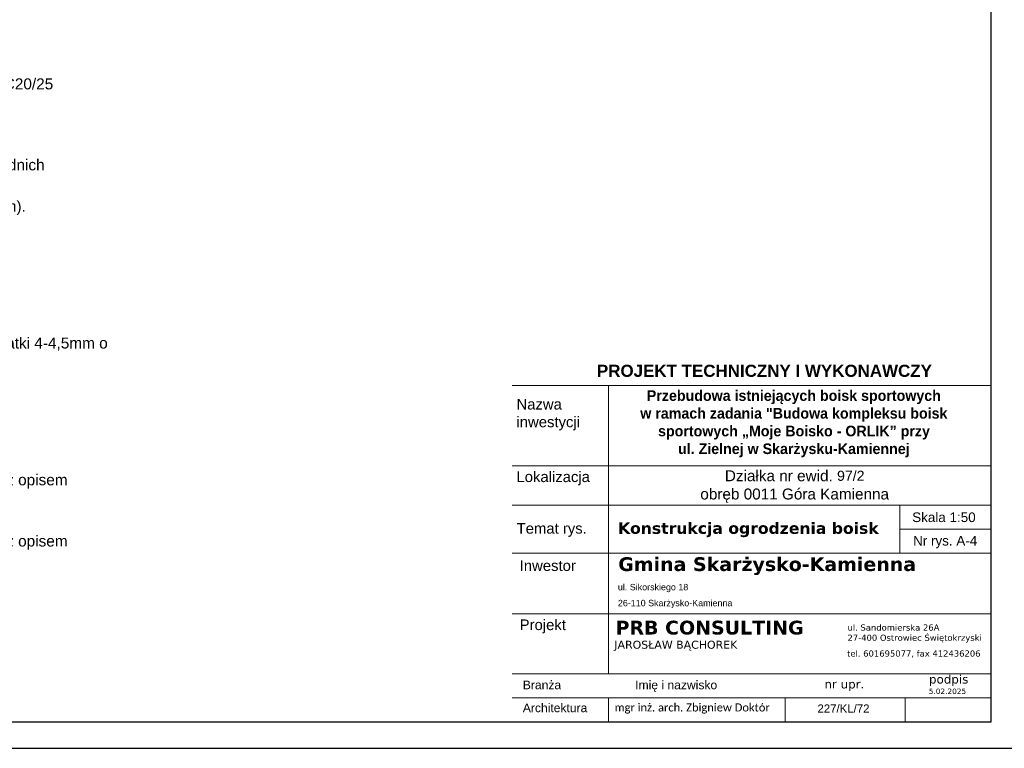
# Model space of a CAD drawing. Header units: millimetres. Extents: x 74583 to 75292, y 11361 to 11727.
# Tile 21 of 85: x 74950 to 74997, y 11653 to 11687. Entities that reach past the tile are written whole.
import ezdxf

# ---------------------------------------------------------------- set-up
doc = ezdxf.new("R2010")
doc.units = ezdxf.units.MM
doc.set_wipeout_variables(frame=1)
doc.layers.add('C00-00-00', color=7, linetype='Continuous')
doc.styles.add('do mapy w cm', font='verdana.TTF', dxfattribs={"height": 150})
doc.styles.get("Standard").update_dxf_attribs({"font": 'ARIAL.TTF'})

msp = doc.modelspace()

# ---------------------------------------------------------------- texts
at = {"layer": 'C00-00-00', "attachment_point": 1}
for s, insert, char_height in [('{\\fArial|b0|i0|c0|p0;Stopa fundamentowa skrajna i przybramowa 500x500x1100 [mm] wykonana z betonu C20/25}', (74921.972, 11684.507), 0.516607), ('{\\fArial|b0|i0|c0|p0;Zastrzał stalowy 80x50x4 [mm] - stosowany dla usztywnienia słupów narożnych i pośrednich}', (74921.972, 11680.697), 0.516607), ('{\\fArial|b0|i0|c0|p0;Panel zgrzewany z pr}ę{\\fArial|b0|i0|c0|p0;tów stalowych (poziomych podwójnych i pionowych pojedynczych).}', (74921.93, 11678.749), 0.516607), ('{\\fArial|b0|i0|c0|p0;Siatka polipropylenowa o wysokiej wytrzymałości  - wysoko}ści{\\fArial|b0|i0|c0|p0; siatki 1,90m,  grubo}ść{\\fArial|b0|i0|c0|p0; siatki 4-4,5mm o}', (74921.972, 11672.315), 0.516607), ('{\\fArial|b0|i0|c0|p0;Brama dwuskrzydłowa wraz z kompletem zawiasowo - zamkowym. Skrzydło bramy w}', (74921.93, 11666.769), 0.51661), ('{\\fArial|b0|i0|c0|p0;konstrukcji zamkn}ię{\\fArial|b0|i0|c0|p0;tej z profili 60x60x3 [mm]. Wypełnienie skrzydła panelem zgodnym z opisem}', (74921.93, 11665.88), 0.516607), ('{\\fArial|b0|i0|c0|p0;konstrukcji zamkni}ę{\\fArial|b0|i0|c0|p0;tej z profili 60x60x3 [mm]. Wypełnienie skrzydła panelem zgodnym z opisem}', (74921.93, 11663.001), 0.516607)]:
    msp.add_mtext(s, dxfattribs=dict(at, insert=insert, char_height=char_height))

# ---------------------------------------------------------------- wipeouts: each hides what was drawn before it
at = {"color": 250, "lineweight": 9}
msp.add_wipeout([(74973.475, 11671.443), (74995.975, 11671.443), (74995.975, 11654.239), (74973.475, 11654.239)], dxfattribs=at)

# ---------------------------------------------------------------- next in the draw order: wipeouts: each hides what was drawn before it
msp.add_wipeout([(74973.475, 11671.443), (74995.975, 11671.443), (74995.975, 11654.239), (74973.475, 11654.239)], dxfattribs=at)

# ---------------------------------------------------------------- next in the draw order: wipeouts: each hides what was drawn before it
msp.add_wipeout([(74973.475, 11671.443), (74995.975, 11671.443), (74995.975, 11654.239), (74973.475, 11654.239)], dxfattribs=at)

# ---------------------------------------------------------------- next in the draw order: linework, layer by layer
at = {"color": 7, "lineweight": 9}
for p, q in [((74995.975, 11670.061), (74973.475, 11670.061)), ((74977.995, 11670.061), (74977.995, 11656.499)), ((74995.975, 11666.286), (74973.475, 11666.286)), ((74995.975, 11664.426), (74973.475, 11664.426)), ((74995.975, 11664.426), (74973.475, 11664.426)), ((74995.975, 11664.426), (74973.475, 11664.426)), ((74995.975, 11664.426), (74973.475, 11664.426)), ((74977.995, 11664.426), (74977.995, 11658.759)), ((74991.689, 11662.166), (74991.689, 11664.426)), ((74991.689, 11663.296), (74995.975, 11663.296)), ((74995.975, 11662.166), (74973.475, 11662.166)), ((74995.975, 11662.166), (74973.475, 11662.166)), ((74995.975, 11659.319), (74973.475, 11659.319)), ((74995.975, 11656.499), (74973.475, 11656.499)), ((74995.975, 11656.499), (74973.475, 11656.499)), ((74995.975, 11655.369), (74973.475, 11655.369)), ((74995.975, 11655.369), (74973.475, 11655.369)), ((74995.975, 11655.369), (74973.475, 11655.369)), ((74995.975, 11655.369), (74973.475, 11655.369)), ((74978.003, 11655.369), (74978.003, 11654.239)), ((74986.304, 11655.369), (74986.304, 11654.239)), ((74991.937, 11655.369), (74991.937, 11654.239)), ((74995.975, 11654.239), (74973.475, 11654.239)), ((74995.975, 11654.239), (74973.475, 11654.239)), ((74995.975, 11654.239), (74973.475, 11654.239))]:
    msp.add_line(p, q, dxfattribs=at)
at = {"color": 7}
for points in [[(74997.225, 11652.989), (74997.225, 11727.239), (74892.225, 11727.239), (74892.225, 11652.989)], [(74896.963, 11725.989), (74896.963, 11654.239), (74995.975, 11654.239), (74995.975, 11725.989)]]:
    msp.add_lwpolyline(points, close=True, dxfattribs=at)

# ---------------------------------------------------------------- next in the draw order: texts
at = {"color": 7, "lineweight": 9, "attachment_point": 1, "style": 'do mapy w cm'}
for s, insert, char_height, width in [('{\\fArial|b1|i0|c238|p34;      PROJEKT TECHNICZNY I WYKONAWCZY}', (74976.124, 11671.035), 0.57, 17.96632), ('\\pxi-0.025144,l0.025144,qc,t0.025144;{\\fArtifakt Element|b1|i0|c238|p34;\\C256;Przebudowa istniejących boisk sportowych \\P\\fArtifakt Element|b1|i0|c128|p34;w ramach zadania "Budowa kompleksu boisk sportowych „Moje Boisko - ORLIK” przy \\Pul. Zielnej w Skarżysku-Kamiennej }', (74977.754, 11669.834), 0.5, 17.9082), ('{\\fArial|b0|i0|c0|p34;Nazwa inwestycji}', (74973.669, 11669.429), 0.5, 4.25432), ('\\A1;\\pxqc;{\\fArial|b0|i0|c238|p34;\\H1.0833x;Działka nr ewid. \\H0.923105x;97/2\\P\\H1.083159x;obręb 0011 Góra Kamienna\\P\\pi12.794,l0,q*;\\H0.92323x; }', (74979.394, 11666.069), 0.475, 14.70606), ('{\\fArial|b0|i0|c0|p34;Lokalizacja}', (74973.669, 11666.015), 0.5, 20.56945), ('{\\fArial|b0|i0|c0|p34;\\C0;Skala 1:\\fArial|b0|i0|c238|p34;50}', (74992.27, 11664.086), 0.452, 3.51482), ('{\\fArial|b0|i0|c0|p34;Temat rys.}', (74973.678, 11663.587), 0.5, 20.56945), ('{\\fVerdana|b1|i0|c238|p34;\\H0.937324x;Konstrukcja ogrodzenia boisk}', (74978.442, 11663.614), 0.57, 13.04021), ('{\\fArial|b0|i0|c0|p34;\\C0;Nr rys. \\fArial|b0|i0|c238|p34;A-4}', (74992.312, 11662.981), 0.452, 4.32268), ('\\pxi0.070106;{\\fVerdana|b1|i0|c238|p34;\\C256;Gmina Skarżysko-Kamienna}', (74978.408, 11661.979), 0.65, 18.11337), ('{\\fArial|b0|i0|c0|p34;Inwestor}', (74973.821, 11661.834), 0.5, 20.56945), ('\\pxsm1.5;{\\fArial|b0|i0|c238|p32;\\H1.041667x;\\C256;ul. Sikorskiego 18\\P26-110 Skarżysko-Kamienna}', (74978.437, 11660.724), 0.288, 6.73947), ('{\\fArial|b0|i0|c0|p34;Projekt}', (74973.821, 11659.051), 0.5, 20.56945), ('{\\fVerdana|b1|i0|c238|p34;PRB CONSULTING}', (74978.326, 11658.993), 0.65, 17.32277), ('ul. Sandomierska 26A\\P27-400 Ostrowiec Świętokrzyski\\P^I ', (74989.228, 11658.816), 0.288, 6.73947), ('JAROSŁAW BĄCHOREK', (74978.269, 11658.051), 0.375, 9.12168), ('tel. 601695077, fax 412436206', (74989.209, 11657.594), 0.288, 6.73947), ('podpis', (74993.061, 11656.443), 0.4068, 2.35031), ('{\\fArial|b0|i0|c238|p34;Branża}', (74973.969, 11656.175), 0.4068, 3.84566), ('{\\fArial|b0|i0|c238|p34;Imię i nazwisko}', (74979.252, 11656.175), 0.4068, 6.74759), ('nr upr.', (74988.145, 11656.213), 0.4068, 3.42923), ('5.02.2025', (74993.05, 11655.799), 0.2518, 2.34652), ('{\\fArial|b0|i0|c238|p34;Architektura}', (74973.969, 11655.096), 0.4068, 5.33383), ('{\\fCalibri|b0|i0|c238|p34;\\C0;mgr inż. arch. Zbigniew Doktór }', (74978.283, 11655.1), 0.37667, 7.60939), ('{\\fArial|b0|i0|c238|p34;227/KL/72}', (74987.817, 11655.054), 0.3842, 6.81504)]:
    msp.add_mtext(s, dxfattribs=dict(at, insert=insert, char_height=char_height, width=width))

doc.saveas('drawing.dxf')
